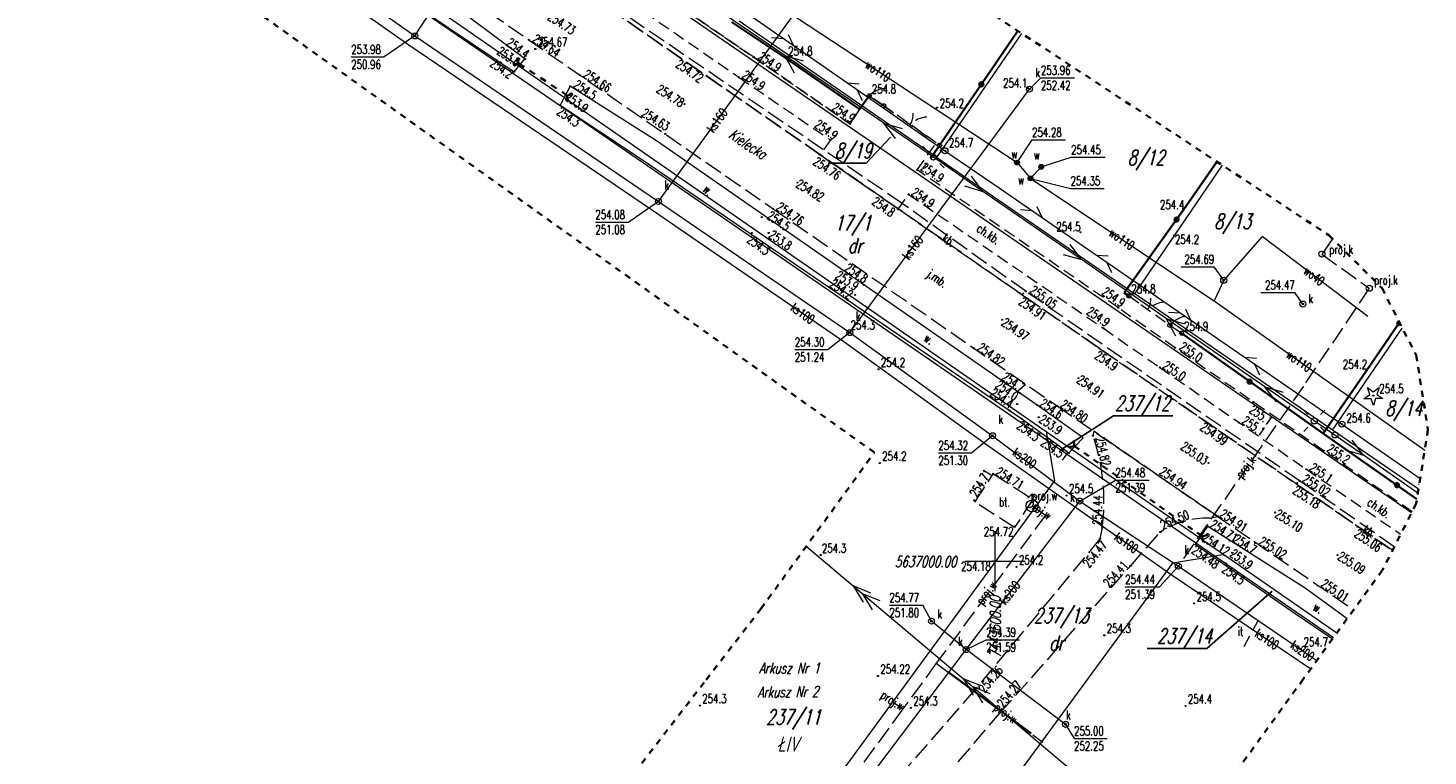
# Model space of a CAD drawing. Header units: metres. Extents: x 7443272 to 7443636, y 5636784 to 5637178.
# Tile 16 of 17: x 7443519 to 7443636, y 5636984 to 5637044. Entities that reach past the tile are written whole.
import ezdxf
from ezdxf.enums import TextEntityAlignment as Align

# ---------------------------------------------------------------- set-up
doc = ezdxf.new("R2010")
doc.units = ezdxf.units.M
doc.header["$MEASUREMENT"] = 0
for name, pattern in [('1', [0]), ('1_OTKC', [1.5, 1, -0.5]), ('1_OTKJ', [2, 1.5, -0.5]), ('1_OTKR_A', [2, 1, -1]), ('1_OTKU', [2, 1.5, -0.5]), ('1_OTKZ_A', [1, 0.5, -0.5]), ('1_OTOB', [2, 1, -1]), ('1_OTOF', [1.5, 1.5]), ('1_OTOO', [7.5, 7.5]), ('1_OTZI', [1.5, 1, -0.5]), ('1_OTZK', [1.5, 1, -0.5]), ('1_SUEP_A', [0]), ('1_SUKP', [0]), ('1_SUPP_P', [2, 1.5, -0.5]), ('1_SUTP_A', [0]), ('1_SUUP_P', [0]), ('1_SUWP', [0]), ('2_OTKC', [1.5, 1, -0.5]), ('2_OTKJ', [2, 1.5, -0.5]), ('2_OTKR', [0]), ('2_OTKU', [2, 1.5, -0.5]), ('2_OTZI', [1.5, 1, -0.5]), ('2_OTZK', [1.5, 1, -0.5]), ('2_SUEP_A', [0]), ('2_SUKP', [0]), ('2_SUPP_P', [2, 1.5, -0.5]), ('2_SUTP_A', [0]), ('2_SUUP_P', [0]), ('2_SUWP', [0]), ('3', [1, 0.5, -0.5])]:
    doc.linetypes.add(name, pattern=pattern)
doc.layers.get('0').update_dxf_attribs({"color": 250, "linetype": 'CONTINUOUS', "lineweight": 100})
for name, color, linetype, lineweight, true_color in [('EADOD_T_0', 7, 'CONTINUOUS', 18, 0x7d7d7d), ('OTK_E_T_0', 7, 'CONTINUOUS', 0, 0x7d7d7d), ('OTK_E_T_1', 7, 'CONTINUOUS', 0, 0x7d7d7d), ('OTK_E_T_3', 7, 'CONTINUOUS', 0, 0x7d7d7d), ('OTK_E_T_4', 7, 'CONTINUOUS', 0, 0x7d7d7d), ('OTK_L_0', 7, '1_OTKJ', 18, 0x7d7d7d), ('OTK_L_2', 7, '1_OTKC', 18, 0x7d7d7d), ('OTK_L_4', 7, '1_OTKU', 18, 0x7d7d7d), ('OTK_L_5', 7, '1_OTKR_A', 18, 0x7d7d7d), ('OTK_L_8', 7, '1_OTKZ_A', 35, 0x7d7d7d), ('OTO_L_0', 7, '1_OTOO', 35, 0x7d7d7d), ('OTO_L_1', 7, '1_OTOB', 18, 0x7d7d7d), ('OTO_L_2', 7, '1_OTOF', 18, 0x7d7d7d), ('OTR_T_0', 7, 'CONTINUOUS', 18, 0x7d7d7d), ('OTR_T_1', 7, 'CONTINUOUS', 18, 0x7d7d7d), ('OTZ_E_T_0', 7, 'CONTINUOUS', 0, 0x7d7d7d), ('OTZ_L_1', 7, '1_OTZK', 18, 0x7d7d7d), ('OTZ_L_4', 7, '1_OTZI', 18, 0x7d7d7d), ('P_SUL_L_1', 7, '2_SUUP_P', 35, 0x7d7d7d), ('P_SUP_E_T_5', 7, 'CONTINUOUS', 0, 0x7d7d7d), ('P_SUP_T_4', 7, 'CONTINUOUS', 18, 0x7d7d7d), ('SUE_T_3', 7, 'CONTINUOUS', 18, 0x7d7d7d), ('SUP_T_0', 7, 'CONTINUOUS', 18, 0x7d7d7d), ('SUP_T_2', 7, 'CONTINUOUS', 18, 0x7d7d7d)]:
    doc.layers.add(name, color=color, linetype=linetype, lineweight=lineweight, true_color=true_color)
for name, color, linetype, lineweight in [('EUZOU_T_0', 96, 'CONTINUOUS', 25), ('GRANICE_EWID_L_0', 3, '1', 18), ('KRZYZE_L_0', 7, '1', 0), ('NUMERY_DZIALEK_T_0', 3, 'CONTINUOUS', 25), ('OTZ_T_1', 3, 'CONTINUOUS', 18), ('P_SUKP_E_T_0', 34, 'CONTINUOUS', 0), ('P_SUKP_L_0', 34, '2_SUPP_P', 18), ('P_SUW_E_T_2', 5, 'CONTINUOUS', 0), ('P_SUW_T_2', 5, 'CONTINUOUS', 18), ('P_SUWP_E_T_0', 5, 'CONTINUOUS', 0), ('P_SUWP_L_0', 5, '2_SUPP_P', 18), ('SUEP_L_0', 1, '2_SUEP_A', 18), ('SUK_E_T_4', 34, 'CONTINUOUS', 0), ('SUK_T_3', 34, 'CONTINUOUS', 18), ('SUKP_E_T_0', 34, 'CONTINUOUS', 0), ('SUKP_L_0', 34, '2_SUKP', 18), ('SUKR_T_0', 34, 'CONTINUOUS', 18), ('SUTP_L_0', 30, '2_SUTP_A', 18), ('SUW_E_T_2', 5, 'CONTINUOUS', 0), ('SUW_T_5', 5, 'CONTINUOUS', 18), ('SUWP_E_T_0', 5, 'CONTINUOUS', 0), ('SUWP_L_0', 5, '2_SUWP', 18), ('SUWR_T_0', 5, 'CONTINUOUS', 18), ('WWRZT_T_1', 7, 'CONTINUOUS', 18), ('ZAKRES_L_2', 1, '3', 35)]:
    doc.layers.add(name, color=color, linetype=linetype, lineweight=lineweight)
doc.styles.get("Standard").update_dxf_attribs({"font": 'Simplex.SHX', "width": 0.75})

# ---------------------------------------------------------------- blocks, each defined once
blk = doc.blocks.new('1_SUPW')
at = {"linetype": 'Continuous'}
blk.add_circle((0, 0), 0.25, dxfattribs=at)
blk = doc.blocks.new('1_SUWH')
at = {"linetype": 'Continuous'}
for p, q in [((0, 1), (-0.35355, 0.64645)), ((0, 1), (0.35355, 0.64645)), ((0, 0.5), (0, 1))]:
    blk.add_line(p, q, dxfattribs=at)
blk.add_circle((0, 0), 0.5, dxfattribs=at)
blk = doc.blocks.new('1_SUEO_W')
at = {"linetype": 'Continuous'}
for p, q in [((-0.53035, 0.53035), (-0.8839, 0.8839)), ((0.53035, 0.53035), (0.8839, 0.8839)), ((-0.53035, -0.53035), (-0.8839, -0.8839)), ((0.53035, -0.53035), (0.8839, -0.8839))]:
    blk.add_line(p, q, dxfattribs=at)
blk.add_circle((0, 0), 0.025, dxfattribs=at)
blk = doc.blocks.new('1_SUPP')
at = {"linetype": 'Continuous'}
blk.add_circle((0, 0), 0.25, dxfattribs=at)
blk = doc.blocks.new('1_SUKS')
at = {"linetype": 'Continuous'}
blk.add_circle((0, 0), 0.25, dxfattribs=at)
blk = doc.blocks.new('1_SUPS')
at = {"linetype": 'Continuous'}
blk.add_circle((0, 0), 0.0625, dxfattribs=at)
blk = doc.blocks.new('1_SUPK')
at = {"linetype": 'Continuous'}
blk.add_circle((0, 0), 0.25, dxfattribs=at)
blk = doc.blocks.new('1_SUWW')
at = {"linetype": 'Continuous'}
for radius in [0.2, 0.175, 0.15, 0.125, 0.1, 0.075, 0.05, 0.025, 0.00715]:
    blk.add_circle((0, 0), radius, dxfattribs=at)
blk = doc.blocks.new('2_OTRN')
at = {"linetype": 'Continuous'}
blk.add_circle((0, 0), 0.045, dxfattribs=at)
blk = doc.blocks.new('2_OTRS')
at = {"linetype": 'Continuous'}
blk.add_circle((0, 0), 0.045, dxfattribs=at)
blk = doc.blocks.new('2_OTZG')
at = {"linetype": 'Continuous'}
for p, q in [((-0.78225, -0.26495), (-0.3012, 0.09375)), ((-0.3012, 0.09375), (-0.4937, 0.6621)), ((-0.4937, 0.6621), (-0.0039, 0.31545)), ((-0.0039, 0.31545), (0.4771, 0.67415)), ((0.4771, 0.67415), (0.2988, 0.1012)), ((0.2988, 0.1012), (0.7886, -0.24545)), ((-0.18225, -0.2575), (-0.78225, -0.26495)), ((0.01025, -0.82585), (-0.18225, -0.2575)), ((0.1886, -0.2529), (0.01025, -0.82585)), ((0.7886, -0.24545), (0.1886, -0.2529))]:
    blk.add_line(p, q, dxfattribs=at)
blk.add_circle((0, 0), 0.045, dxfattribs=at)

msp = doc.modelspace()

# ---------------------------------------------------------------- linework, layer by layer
at = {"layer": 'GRANICE_EWID_L_0', "linetype": '1'}
for p, q in [((7443451.17, 5637117.03), (7443604.27, 5637010.81)), ((7443478.16, 5637111.58), (7443634.7, 5637004.05)), ((7443545.82, 5637050.29), (7443563.1, 5637038.45)), ((7443595.16, 5637033.63), (7443578.69, 5637044.99)), ((7443595.16, 5637033.63), (7443602.24, 5637043.97)), ((7443563.1, 5637038.45), (7443604.4, 5637010.02)), ((7443595.16, 5637033.63), (7443611.63, 5637022.29)), ((7443611.63, 5637022.29), (7443618.95, 5637032.99)), ((7443628.11, 5637010.93), (7443611.63, 5637022.29)), ((7443628.11, 5637010.93), (7443633.92, 5637019.43)), ((7443604.27, 5637010.81), (7443619.06, 5637000.55)), ((7443604.27, 5637010.81), (7443604.4, 5637010.02)), ((7443635.27, 5637006), (7443628.11, 5637010.93)), ((7443604.4, 5637010.02), (7443604.96, 5637006.68)), ((7443604.4, 5637010.02), (7443618.33, 5637000.43)), ((7443581.41, 5636974.52), (7443604.96, 5637006.68)), ((7443618.33, 5637000.43), (7443614.82, 5636999.84)), ((7443619.06, 5637000.55), (7443618.33, 5637000.43)), ((7443618.33, 5637000.43), (7443628.19, 5636993.64)), ((7443619.06, 5637000.55), (7443628.47, 5636994.02)), ((7443590.46, 5636966.64), (7443614.82, 5636999.84))]:
    msp.add_line(p, q, dxfattribs=at)
at = {"layer": 'KRZYZE_L_0', "linetype": '1'}
for p, q in [((7443600, 5636997.5), (7443600, 5637002.5)), ((7443597.5, 5637000), (7443602.5, 5637000))]:
    msp.add_line(p, q, dxfattribs=at)
at = {"layer": 'NUMERY_DZIALEK_T_0', "linetype": 'Continuous'}
for p, q in [((7443591.29, 5637035.34), (7443589.28, 5637033.16)), ((7443586.11, 5637033.16), (7443589.28, 5637033.16)), ((7443605.64, 5637009.38), (7443609.88, 5637012.12)), ((7443609.88, 5637012.12), (7443614.81, 5637012.12)), ((7443623.09, 5636997.51), (7443617.64, 5636992.73)), ((7443612.66, 5636992.73), (7443617.64, 5636992.73))]:
    msp.add_line(p, q, dxfattribs=at)
at = {"layer": 'OTK_L_0', "linetype": '2_OTKJ'}
for p, q in [((7443585.41, 5637033.89), (7443513.32, 5637083.84)), ((7443547.96, 5637052.59), (7443581.53, 5637029.36)), ((7443608.7, 5637017.73), (7443585.41, 5637033.89)), ((7443581.53, 5637029.36), (7443605.17, 5637012.94)), ((7443625.05, 5637006.47), (7443608.7, 5637017.73)), ((7443605.17, 5637012.94), (7443621.55, 5637001.66)), ((7443608.23, 5637010.83), (7443608.15, 5637010.46)), ((7443618.56, 5637003.72), (7443608.23, 5637010.83)), ((7443633.1, 5637000.91), (7443625.05, 5637006.47)), ((7443617.88, 5637003.59), (7443618.56, 5637003.72)), ((7443608.92, 5637002.78), (7443608.74, 5637001.86)), ((7443611.27, 5636999.6), (7443613.77, 5637002.43)), ((7443608.74, 5637001.86), (7443598.3, 5636989.26)), ((7443621.55, 5637001.66), (7443629.87, 5636995.95)), ((7443600.38, 5636987.3), (7443611.27, 5636999.6)), ((7443598.3, 5636989.26), (7443582.58, 5636971.24)), ((7443585.22, 5636969.63), (7443600.38, 5636987.3))]:
    msp.add_line(p, q, dxfattribs=at)
for centre, radius, start, end in [((7443592.07, 5637004.97), 17, 352.6046, 18.8373), ((7443617.75, 5636996.18), 7.41, 88.9567, 122.4662)]:
    msp.add_arc(centre, radius, start, end, dxfattribs=at)
at = {"layer": 'OTK_L_2', "linetype": '2_OTKC'}
for p, q in [((7443559.66, 5637053.45), (7443578.67, 5637040.33)), ((7443579.9, 5637042), (7443571.28, 5637047.9)), ((7443587.93, 5637036.44), (7443579.9, 5637042)), ((7443578.67, 5637040.33), (7443586.29, 5637035.1)), ((7443589.53, 5637038.78), (7443588.72, 5637037.67)), ((7443590.73, 5637037.95), (7443589.53, 5637038.78)), ((7443588.72, 5637037.67), (7443587.93, 5637036.44)), ((7443595.11, 5637034.87), (7443590.73, 5637037.95)), ((7443586.29, 5637035.1), (7443585.41, 5637033.89)), ((7443585.41, 5637033.89), (7443591.95, 5637029.35)), ((7443593.51, 5637032.61), (7443595.11, 5637034.87)), ((7443610.27, 5637021.12), (7443593.51, 5637032.61)), ((7443591.95, 5637029.35), (7443592.8, 5637030.57)), ((7443592.8, 5637030.57), (7443609.02, 5637019.41)), ((7443615, 5637017.78), (7443610.27, 5637021.12)), ((7443609.02, 5637019.41), (7443613.72, 5637016.15)), ((7443627.37, 5637009.21), (7443615, 5637017.78)), ((7443613.72, 5637016.15), (7443625.93, 5637007.66)), ((7443634.74, 5637004.12), (7443627.37, 5637009.21)), ((7443625.93, 5637007.66), (7443633.78, 5637002.25))]:
    msp.add_line(p, q, dxfattribs=at)
at = {"layer": 'OTK_L_4', "linetype": '2_OTKU'}
for p, q in [((7443564.53, 5637048.36), (7443585.41, 5637033.89)), ((7443592.27, 5637029.81), (7443564.59, 5637048.68)), ((7443585.41, 5637033.89), (7443591.95, 5637029.35)), ((7443591.95, 5637029.35), (7443602.27, 5637022.19)), ((7443602.56, 5637022.49), (7443592.27, 5637029.81)), ((7443602.27, 5637022.19), (7443608.7, 5637017.73)), ((7443625.37, 5637006.69), (7443602.56, 5637022.49)), ((7443608.7, 5637017.73), (7443625.05, 5637006.47)), ((7443598.33, 5637004.93), (7443599.85, 5637007.28)), ((7443599.85, 5637007.28), (7443603.14, 5637005.16)), ((7443625.05, 5637006.47), (7443633.1, 5637000.91)), ((7443633.25, 5637001.21), (7443625.37, 5637006.69)), ((7443601.62, 5637002.8), (7443598.33, 5637004.93)), ((7443603.14, 5637005.16), (7443601.62, 5637002.8)), ((7443633.1, 5637000.91), (7443633.25, 5637001.21))]:
    msp.add_line(p, q, dxfattribs=at)
at = {"layer": 'OTK_L_5', "linetype": '2_OTKR'}
for p, q in [((7443560.85, 5637041.85), (7443541.11, 5637056.59)), ((7443539.86, 5637054.29), (7443559.95, 5637040.79)), ((7443559.95, 5637040.79), (7443560.85, 5637041.85)), ((7443564.62, 5637039.58), (7443563.78, 5637037.99)), ((7443571.8, 5637035.02), (7443564.62, 5637039.58)), ((7443563.78, 5637037.99), (7443570.56, 5637033.51)), ((7443603.51, 5637013.01), (7443571.8, 5637035.02)), ((7443570.56, 5637033.51), (7443602.23, 5637011.87)), ((7443607.34, 5637010.28), (7443603.51, 5637013.01)), ((7443602.23, 5637011.87), (7443606.15, 5637009.04)), ((7443607.34, 5637010.28), (7443606.15, 5637009.04)), ((7443616.71, 5637001.39), (7443617.71, 5637002.89)), ((7443625.83, 5636997.76), (7443617.71, 5637002.89)), ((7443616.71, 5637001.39), (7443624.99, 5636995.65)), ((7443629.33, 5636995.2), (7443625.83, 5636997.76)), ((7443624.99, 5636995.65), (7443628.11, 5636993.54))]:
    msp.add_line(p, q, dxfattribs=at)
at = {"layer": 'OTK_L_8', "linetype": '2_OTKJ'}
for p, q in [((7443559.84, 5637041.38), (7443560.32, 5637041.48)), ((7443560.22, 5637041.97), (7443560.32, 5637041.48)), ((7443560.32, 5637041.48), (7443560.77, 5637041.18)), ((7443561.22, 5637040.89), (7443561.68, 5637040.59)), ((7443562.13, 5637040.29), (7443562.58, 5637039.99)), ((7443563.03, 5637039.69), (7443563.48, 5637039.4)), ((7443563.94, 5637039.1), (7443564.35, 5637038.82)), ((7443564.35, 5637038.82), (7443564.84, 5637038.92)), ((7443564.35, 5637038.82), (7443564.45, 5637038.34)), ((7443606.14, 5637009.49), (7443606.63, 5637009.58)), ((7443606.54, 5637010.06), (7443606.63, 5637009.58)), ((7443606.63, 5637009.58), (7443607.02, 5637009.3)), ((7443607.41, 5637009.02), (7443607.8, 5637008.75)), ((7443608.2, 5637008.47), (7443608.59, 5637008.19)), ((7443608.98, 5637007.92), (7443609.37, 5637007.64)), ((7443609.77, 5637007.36), (7443610.16, 5637007.08)), ((7443610.55, 5637006.81), (7443610.95, 5637006.53)), ((7443611.34, 5637006.25), (7443611.73, 5637005.98)), ((7443612.12, 5637005.7), (7443612.52, 5637005.42)), ((7443612.91, 5637005.15), (7443613.3, 5637004.87)), ((7443613.69, 5637004.59), (7443614.09, 5637004.31)), ((7443614.48, 5637004.04), (7443614.87, 5637003.76)), ((7443615.26, 5637003.48), (7443615.66, 5637003.21)), ((7443616.05, 5637002.93), (7443616.44, 5637002.65)), ((7443616.83, 5637002.38), (7443617.24, 5637002.09)), ((7443617.24, 5637002.09), (7443617.73, 5637002.17)), ((7443617.24, 5637002.09), (7443617.33, 5637001.6))]:
    msp.add_line(p, q, dxfattribs=at)
at = {"layer": 'OTO_L_0'}
for p, q in [((7443578.07, 5637044.92), (7443582.57, 5637041.93)), ((7443598.86, 5637039.74), (7443601.9, 5637044.2)), ((7443588.72, 5637037.67), (7443582.57, 5637041.93)), ((7443594.63, 5637033.55), (7443598.86, 5637039.74)), ((7443589.53, 5637038.78), (7443588.72, 5637037.67)), ((7443615.7, 5637029.28), (7443618.48, 5637033.29)), ((7443615.12, 5637028.47), (7443615.7, 5637029.28)), ((7443610.76, 5637022.37), (7443615.12, 5637028.47)), ((7443611.15, 5637022.11), (7443610.76, 5637022.37)), ((7443633.67, 5637019.85), (7443630.9, 5637015.84)), ((7443633.69, 5637019.88), (7443633.67, 5637019.85)), ((7443621.21, 5637014.97), (7443615.54, 5637019)), ((7443630.9, 5637015.84), (7443627.32, 5637010.63)), ((7443627.32, 5637010.63), (7443621.21, 5637014.97)), ((7443627.32, 5637010.63), (7443633.47, 5637006.34)), ((7443633.47, 5637006.34), (7443635.14, 5637005.17))]:
    msp.add_line(p, q, dxfattribs=at)
for centre in [(7443598.86, 5637039.74), (7443615.12, 5637028.47), (7443621.21, 5637014.97), (7443633.47, 5637006.34)]:
    msp.add_circle(centre, 0.17, dxfattribs=at)
msp.add_arc((7443633.67, 5637019.85), 0.17, 105.8804, 308.1632, dxfattribs=at)
at = {"layer": 'OTO_L_1'}
for p, q in [((7443590.73, 5637037.95), (7443592.55, 5637036.67)), ((7443592.35, 5637036.81), (7443593.57, 5637035.95)), ((7443593.57, 5637035.95), (7443595.39, 5637034.67)), ((7443611.15, 5637022.11), (7443612.35, 5637021.25)), ((7443612.14, 5637021.4), (7443613.36, 5637020.52)), ((7443613.36, 5637020.52), (7443614.56, 5637019.66))]:
    msp.add_line(p, q, dxfattribs=at)
for centre in [(7443590.73, 5637037.95), (7443595.39, 5637034.67), (7443611.15, 5637022.11), (7443614.56, 5637019.66)]:
    msp.add_circle(centre, 0.17, dxfattribs=at)
for centre, start, end in [((7443591.18, 5637037.29), 332.7801, 16.8544), ((7443594.42, 5637035.01), 92.8168, 136.8912), ((7443610.98, 5637021.89), 332.2481, 16.3225), ((7443614.2, 5637019.58), 92.2849, 136.3592)]:
    msp.add_arc(centre, 2, start, end, dxfattribs=at)
at = {"layer": 'OTO_L_2'}
for p, q in [((7443589.53, 5637038.78), (7443589.6, 5637038.85)), ((7443589.53, 5637038.78), (7443590.13, 5637038.37)), ((7443589.6, 5637038.85), (7443589.68, 5637038.92)), ((7443589.68, 5637038.92), (7443589.74, 5637038.99)), ((7443589.74, 5637038.99), (7443589.83, 5637039.05)), ((7443589.83, 5637039.05), (7443589.91, 5637039.1)), ((7443589.91, 5637039.1), (7443589.99, 5637039.15)), ((7443589.99, 5637039.15), (7443590.08, 5637039.2)), ((7443590.08, 5637039.2), (7443590.16, 5637039.25)), ((7443590.16, 5637039.25), (7443590.26, 5637039.29)), ((7443590.26, 5637039.29), (7443590.36, 5637039.33)), ((7443590.36, 5637039.33), (7443590.45, 5637039.35)), ((7443590.45, 5637039.35), (7443590.54, 5637039.38)), ((7443590.54, 5637039.38), (7443590.63, 5637039.4)), ((7443590.63, 5637039.4), (7443590.73, 5637039.42)), ((7443590.73, 5637039.42), (7443590.83, 5637039.43)), ((7443590.83, 5637039.43), (7443590.87, 5637039.43)), ((7443590.13, 5637038.37), (7443590.73, 5637037.95)), ((7443614.7, 5637019.81), (7443614.76, 5637019.87)), ((7443614.76, 5637019.87), (7443614.84, 5637019.94)), ((7443614.84, 5637019.94), (7443614.91, 5637020)), ((7443614.91, 5637020), (7443614.99, 5637020.06)), ((7443614.99, 5637020.06), (7443615.07, 5637020.11)), ((7443615.07, 5637020.11), (7443615.15, 5637020.17)), ((7443615.15, 5637020.17), (7443615.23, 5637020.21)), ((7443615.23, 5637020.21), (7443615.32, 5637020.26)), ((7443615.32, 5637020.26), (7443615.4, 5637020.29)), ((7443615.4, 5637020.29), (7443615.48, 5637020.33)), ((7443615.48, 5637020.33), (7443615.57, 5637020.35)), ((7443615.57, 5637020.35), (7443615.65, 5637020.38)), ((7443615.65, 5637020.38), (7443615.75, 5637020.4)), ((7443615.75, 5637020.4), (7443615.78, 5637020.41)), ((7443614.56, 5637019.66), (7443614.63, 5637019.73)), ((7443614.56, 5637019.66), (7443615.05, 5637019.33)), ((7443614.63, 5637019.73), (7443614.7, 5637019.81)), ((7443615.05, 5637019.33), (7443615.54, 5637019))]:
    msp.add_line(p, q, dxfattribs=at)
for centre in [(7443589.53, 5637038.78), (7443590.73, 5637037.95), (7443614.56, 5637019.66), (7443615.54, 5637019)]:
    msp.add_circle(centre, 0.17, dxfattribs=at)
at = {"layer": 'OTZ_L_1', "linetype": '2_OTZK'}
for p, q in [((7443571.28, 5637047.9), (7443579.9, 5637042)), ((7443582.57, 5637041.93), (7443578.07, 5637044.92)), ((7443579.9, 5637042), (7443587.93, 5637036.44)), ((7443588.72, 5637037.67), (7443582.57, 5637041.93)), ((7443587.93, 5637036.44), (7443588.72, 5637037.67))]:
    msp.add_line(p, q, dxfattribs=at)
at = {"layer": 'OTZ_L_4', "linetype": '2_OTZI'}
msp.add_line((7443620.76, 5636992.9), (7443622.02, 5636995.28), dxfattribs=at)
at = {"layer": 'P_SUKP_L_0', "linetype": '1_SUPP_P'}
for p, q in [((7443628.12, 5637026.85), (7443627.23, 5637025.59)), ((7443627.23, 5637025.59), (7443631.17, 5637022.74)), ((7443631.17, 5637022.74), (7443625.68, 5637014.6)), ((7443625.68, 5637014.6), (7443615.27, 5636999.59))]:
    msp.add_line(p, q, dxfattribs=at)
at = {"layer": 'P_SUL_L_1', "linetype": '1_SUUP_P'}
msp.add_line((7443596.14, 5636990.73), (7443603, 5636985.63), dxfattribs=at)
at = {"layer": 'P_SUWP_L_0', "linetype": '1_SUPP_P'}
for p, q in [((7443604.19, 5637003.85), (7443595.11, 5636991.49)), ((7443603.08, 5637004.61), (7443604.19, 5637003.85)), ((7443595.11, 5636991.49), (7443592.33, 5636987.7)), ((7443595.11, 5636991.49), (7443603.97, 5636984.91)), ((7443592.33, 5636987.7), (7443582.45, 5636974.19)), ((7443591.42, 5636988.3), (7443592.33, 5636987.7))]:
    msp.add_line(p, q, dxfattribs=at)
at = {"layer": 'SUEP_L_0', "linetype": '1_SUEP_A'}
for p, q in [((7443582.49, 5637042.14), (7443574.31, 5637047.72)), ((7443590.74, 5637036.49), (7443582.49, 5637042.14)), ((7443583.3, 5637040.67), (7443582.49, 5637042.14)), ((7443582.49, 5637042.14), (7443584.01, 5637041.7)), ((7443594.87, 5637033.67), (7443590.74, 5637036.49)), ((7443591.7, 5637035.23), (7443590.74, 5637036.49)), ((7443590.74, 5637036.49), (7443592.26, 5637036.06)), ((7443598.98, 5637030.82), (7443594.87, 5637033.67)), ((7443598.98, 5637030.82), (7443598.03, 5637032.09)), ((7443597.46, 5637031.27), (7443598.98, 5637030.82)), ((7443607.2, 5637025.13), (7443598.98, 5637030.82)), ((7443607.2, 5637025.13), (7443606.25, 5637026.39)), ((7443605.68, 5637025.57), (7443607.2, 5637025.13)), ((7443614.26, 5637020.23), (7443607.2, 5637025.13)), ((7443622.48, 5637014.54), (7443614.26, 5637020.23)), ((7443615.07, 5637018.76), (7443614.26, 5637020.23)), ((7443614.26, 5637020.23), (7443615.78, 5637019.79)), ((7443626.59, 5637011.69), (7443622.48, 5637014.54)), ((7443623.43, 5637013.27), (7443622.48, 5637014.54)), ((7443622.48, 5637014.54), (7443624, 5637014.09)), ((7443630.69, 5637008.83), (7443626.59, 5637011.69)), ((7443630.69, 5637008.83), (7443629.75, 5637010.1)), ((7443629.18, 5637009.28), (7443630.69, 5637008.83)), ((7443635.22, 5637005.68), (7443630.69, 5637008.83)), ((7443584.28, 5637001.24), (7443588.19, 5636997.94)), ((7443588.19, 5636997.94), (7443597.36, 5636990.2)), ((7443589.66, 5636997.35), (7443588.19, 5636997.94)), ((7443588.19, 5636997.94), (7443589.01, 5636996.59)), ((7443590.42, 5636996.7), (7443588.95, 5636997.29)), ((7443588.95, 5636997.29), (7443589.78, 5636995.94)), ((7443597.36, 5636990.2), (7443606.53, 5636982.46)), ((7443598.83, 5636989.61), (7443597.36, 5636990.2)), ((7443597.36, 5636990.2), (7443598.18, 5636988.85)), ((7443599.59, 5636988.96), (7443598.12, 5636989.55)), ((7443598.12, 5636989.55), (7443598.95, 5636988.2))]:
    msp.add_line(p, q, dxfattribs=at)
at = {"layer": 'SUKP_L_0', "linetype": '1_SUKP'}
for p, q in [((7443521.94, 5637064.83), (7443551.68, 5637043.77)), ((7443521.43, 5637064.09), (7443551.17, 5637043.03)), ((7443551.68, 5637043.77), (7443562.7, 5637060.73)), ((7443571.97, 5637029.98), (7443585.6, 5637048.82)), ((7443551.68, 5637043.77), (7443571.97, 5637029.98)), ((7443551.17, 5637043.03), (7443571.46, 5637029.24)), ((7443587.91, 5637019.05), (7443602.87, 5637039.34)), ((7443571.46, 5637029.24), (7443587.4, 5637018.31)), ((7443571.97, 5637029.98), (7443587.91, 5637019.05)), ((7443587.91, 5637019.05), (7443599.79, 5637010.46)), ((7443587.4, 5637018.31), (7443599.28, 5637009.72)), ((7443599.28, 5637009.72), (7443614.76, 5636998.85)), ((7443599.79, 5637010.46), (7443607.05, 5637005.01)), ((7443597.6, 5636992.63), (7443607.05, 5637005.01)), ((7443607.05, 5637005.01), (7443615.27, 5636999.59)), ((7443615.27, 5636999.59), (7443626.81, 5636991.73)), ((7443614.76, 5636998.85), (7443626.29, 5636991.03)), ((7443597.6, 5636992.63), (7443594.71, 5636995)), ((7443582.06, 5636972.09), (7443597.6, 5636992.63)), ((7443605.87, 5636986.4), (7443597.6, 5636992.63))]:
    msp.add_line(p, q, dxfattribs=at)
at = {"layer": 'SUKR_T_0', "linetype": 'Continuous'}
for p, q in [((7443551.68, 5637043.77), (7443549.12, 5637042.02)), ((7443546.38, 5637042.02), (7443549.12, 5637042.02)), ((7443602.87, 5637039.34), (7443603.82, 5637040.28)), ((7443603.82, 5637040.28), (7443606.62, 5637040.28)), ((7443571.97, 5637029.98), (7443569.5, 5637028.26)), ((7443566.71, 5637028.26), (7443569.5, 5637028.26)), ((7443622.14, 5637022.38), (7443624.96, 5637022.38)), ((7443625.64, 5637021.43), (7443624.96, 5637022.38)), ((7443587.91, 5637019.05), (7443586.11, 5637017.63)), ((7443583.32, 5637017.63), (7443586.11, 5637017.63)), ((7443599.79, 5637010.46), (7443598.08, 5637009.02)), ((7443595.28, 5637009.02), (7443598.08, 5637009.02)), ((7443607.05, 5637005.01), (7443610.03, 5637006.75)), ((7443610.03, 5637006.75), (7443612.85, 5637006.75)), ((7443615.27, 5636999.59), (7443613.69, 5636997.86)), ((7443610.84, 5636997.86), (7443613.69, 5636997.86)), ((7443591.2, 5636996.34), (7443593.99, 5636996.34)), ((7443594.71, 5636995), (7443593.99, 5636996.34)), ((7443597.6, 5636992.63), (7443599.27, 5636993.45)), ((7443599.27, 5636993.45), (7443602.04, 5636993.45)), ((7443605.87, 5636986.4), (7443606.58, 5636985.23)), ((7443606.58, 5636985.23), (7443609.35, 5636985.23))]:
    msp.add_line(p, q, dxfattribs=at)
at = {"layer": 'SUP_T_2', "linetype": 'Continuous'}
for p, q in [((7443627, 5637011.41), (7443627.42, 5637011.13)), ((7443627.49, 5637011.08), (7443627.91, 5637010.8))]:
    msp.add_line(p, q, dxfattribs=at)
at = {"layer": 'SUTP_L_0', "linetype": '1_SUTP_A'}
for p, q in [((7443573.14, 5637049.99), (7443585.45, 5637041.43)), ((7443581.39, 5637043.64), (7443582.37, 5637043.57)), ((7443582.78, 5637043.89), (7443583.19, 5637043)), ((7443585.45, 5637041.43), (7443591.28, 5637037.37)), ((7443587.71, 5637039.86), (7443588.69, 5637039.78)), ((7443588.53, 5637039.29), (7443588.94, 5637038.39)), ((7443591.28, 5637037.37), (7443595.83, 5637034.21)), ((7443595.83, 5637034.21), (7443600.34, 5637031.1)), ((7443600.34, 5637031.1), (7443606.19, 5637027.07)), ((7443603.1, 5637029.2), (7443602.11, 5637029.27)), ((7443603.92, 5637028.63), (7443603.5, 5637029.53)), ((7443606.19, 5637027.07), (7443618.53, 5637018.56)), ((7443608.45, 5637025.51), (7443609.43, 5637025.44)), ((7443609.27, 5637024.94), (7443609.69, 5637024.05)), ((7443614.46, 5637020.76), (7443615.45, 5637020.69)), ((7443615.85, 5637021.01), (7443616.27, 5637020.12)), ((7443618.53, 5637018.56), (7443624.38, 5637014.53)), ((7443620.8, 5637017), (7443621.78, 5637016.93)), ((7443621.62, 5637016.43), (7443622.04, 5637015.54)), ((7443624.38, 5637014.53), (7443628.89, 5637011.42)), ((7443628.89, 5637011.42), (7443633.5, 5637008.22)), ((7443633.5, 5637008.22), (7443635.41, 5637006.89)), ((7443635.33, 5637006.38), (7443635.27, 5637006.39))]:
    msp.add_line(p, q, dxfattribs=at)
at = {"layer": 'SUWP_L_0', "linetype": '1_SUWP'}
for p, q in [((7443581.53, 5637046.59), (7443601.83, 5637033.22)), ((7443601.83, 5637033.22), (7443602.95, 5637031.9)), ((7443603.85, 5637032.86), (7443602.95, 5637031.9)), ((7443602.95, 5637031.9), (7443618.26, 5637021.7)), ((7443622.24, 5637027.05), (7443619.05, 5637023.41)), ((7443631.05, 5637020.4), (7443622.24, 5637027.05)), ((7443619.05, 5637023.41), (7443618.26, 5637021.7)), ((7443618.26, 5637021.7), (7443635.79, 5637009.24))]:
    msp.add_line(p, q, dxfattribs=at)
at = {"layer": 'SUWR_T_0', "linetype": 'Continuous'}
for p, q in [((7443601.83, 5637033.22), (7443603.08, 5637035.11)), ((7443603.08, 5637035.11), (7443605.88, 5637035.11)), ((7443603.85, 5637032.86), (7443606.34, 5637033.66)), ((7443606.34, 5637033.66), (7443609.16, 5637033.66)), ((7443602.95, 5637031.9), (7443606.29, 5637031.07)), ((7443606.29, 5637031.07), (7443609.08, 5637031.07)), ((7443615.51, 5637024.53), (7443618.25, 5637024.53)), ((7443619.05, 5637023.41), (7443618.25, 5637024.53))]:
    msp.add_line(p, q, dxfattribs=at)
at = {"layer": 'ZAKRES_L_2', "linetype": '3'}
for p, q in [((7443397.81, 5637178.39), (7443627.81, 5637027.16)), ((7443589.95, 5637009.06), (7443457.11, 5637103.91)), ((7443627.81, 5637027.16), (7443632.24, 5637022.74)), ((7443632.24, 5637022.74), (7443635.08, 5637017.16)), ((7443635.08, 5637017.16), (7443636.06, 5637010.98)), ((7443636.06, 5637010.98), (7443635.08, 5637004.8)), ((7443580.5, 5636996.03), (7443589.95, 5637009.06)), ((7443635.08, 5637004.8), (7443632.25, 5636999.23)), ((7443632.25, 5636999.23), (7443625.67, 5636990.17)), ((7443575.94, 5636990.12), (7443580.5, 5636996.03)), ((7443558.98, 5636968.13), (7443575.94, 5636990.12)), ((7443625.67, 5636990.17), (7443612.7, 5636972.3))]:
    msp.add_line(p, q, dxfattribs=at)

# ---------------------------------------------------------------- block references
at = {"layer": 'OTR_T_0'}
for p in [(7443561.18, 5637043.46), (7443561.71, 5637042.68), (7443565.42, 5637040.51), (7443575.96, 5637040.45), (7443574.13, 5637038.09), (7443572.54, 5637035.61), (7443585.41, 5637033.89), (7443583.55, 5637031.55), (7443581.53, 5637029.36), (7443602.34, 5637022.3), (7443602.56, 5637022.49), (7443600.59, 5637020.12), (7443598.22, 5637017.75), (7443606.96, 5637015.26), (7443605.17, 5637012.94), (7443608.15, 5637010.46), (7443619.66, 5637010.19), (7443606.14, 5637009.02), (7443617.77, 5637008.19), (7443599.85, 5637007.28), (7443625.17, 5637006.51), (7443625.37, 5637006.69), (7443598.27, 5637005.07), (7443615.66, 5637005.71), (7443618.54, 5637003.74), (7443623.33, 5637004.06), (7443601.56, 5637002.89), (7443608.92, 5637002.78), (7443613.77, 5637002.43), (7443617.71, 5637002.89), (7443630.19, 5637002.87), (7443608.74, 5637001.86), (7443616.7, 5637001.39), (7443617.16, 5637002.14), (7443621.67, 5637001.52), (7443628.52, 5637000.51), (7443599.84, 5636999.99), (7443611.27, 5636999.6), (7443626.85, 5636997.97), (7443590.25, 5636990.43), (7443598.3, 5636989.26), (7443600.38, 5636987.3)]:
    msp.add_blockref('2_OTRS', p, dxfattribs=at)
at = {"layer": 'OTR_T_1'}
for p in [(7443579.9, 5637042), (7443560.32, 5637041.48), (7443560.85, 5637041.85), (7443582.57, 5637041.93), (7443559.95, 5637040.79), (7443578.67, 5637040.33), (7443564.35, 5637038.82), (7443564.62, 5637039.57), (7443589.53, 5637038.78), (7443602.74, 5637039.42), (7443563.79, 5637038), (7443587.93, 5637036.44), (7443586.29, 5637035.1), (7443595.83, 5637034.21), (7443593.51, 5637032.61), (7443592.8, 5637030.57), (7443591.93, 5637029.32), (7443615.7, 5637029.28), (7443580.58, 5637028.68), (7443579.74, 5637027.36), (7443581.15, 5637027.35), (7443607.12, 5637027.41), (7443614.91, 5637027.15), (7443588.35, 5637022.2), (7443589.05, 5637023.04), (7443587.73, 5637021.77), (7443610.27, 5637021.12), (7443611.15, 5637022.11), (7443587.77, 5637019.1), (7443609.02, 5637019.41), (7443615.54, 5637019), (7443608.7, 5637017.73), (7443615, 5637017.78), (7443590.29, 5637015.99), (7443613.72, 5637016.15), (7443630.9, 5637015.84), (7443602.09, 5637013.99), (7443601.84, 5637013.1), (7443603.51, 5637013.01), (7443621.51, 5637013.25), (7443631.51, 5637013.8), (7443601.21, 5637012.56), (7443602.23, 5637011.87), (7443603.65, 5637011.99), (7443620.33, 5637011.54), (7443628.89, 5637011.42), (7443590.4, 5637008.18), (7443627.37, 5637009.21), (7443625.93, 5637007.66), (7443605.96, 5637005.47), (7443619.53, 5637001.72), (7443585.48, 5637000.52), (7443619.76, 5637000.7), (7443601.79, 5636999.53), (7443619.25, 5636999.81), (7443616.59, 5636996.48), (7443609.1, 5636993.82), (7443625.5, 5636992.7), (7443575.41, 5636987.97), (7443592.99, 5636987.77), (7443615.86, 5636987.94)]:
    msp.add_blockref('2_OTRN', p, dxfattribs=at)
at = {"layer": 'OTR_T_1', "rotation": 0.0608059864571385}
msp.add_blockref('2_OTRN', (7443595.17, 5637037.79), dxfattribs=at)
at = {"layer": 'OTZ_T_1'}
msp.add_blockref('2_OTZG', (7443631.51, 5637013.8), dxfattribs=at)
at = {"layer": 'P_SUP_T_4'}
for p in [(7443627.23, 5637025.59), (7443631.17, 5637022.74)]:
    msp.add_blockref('1_SUPW', p, dxfattribs=at)
at = {"layer": 'P_SUW_T_2'}
msp.add_blockref('1_SUWH', (7443603.08, 5637004.61), dxfattribs=at)
at = {"layer": 'SUE_T_3'}
for name, p in [('1_SUEO_W', (7443594.87, 5637033.67)), ('1_SUPP', (7443594.87, 5637033.67)), ('1_SUEO_W', (7443626.59, 5637011.69)), ('1_SUPP', (7443626.59, 5637011.69))]:
    msp.add_blockref(name, p, dxfattribs=at)
at = {"layer": 'SUK_T_3'}
for p in [(7443551.68, 5637043.77), (7443602.87, 5637039.34), (7443571.97, 5637029.98), (7443625.64, 5637021.43), (7443587.91, 5637019.05), (7443599.79, 5637010.46), (7443607.05, 5637005.01), (7443615.27, 5636999.59), (7443594.71, 5636995), (7443597.6, 5636992.63), (7443605.87, 5636986.4)]:
    msp.add_blockref('1_SUKS', p, dxfattribs=at)
at = {"layer": 'SUKR_T_0'}
for p in [(7443551.68, 5637043.77), (7443602.87, 5637039.34), (7443571.97, 5637029.98), (7443625.64, 5637021.43), (7443587.91, 5637019.05), (7443599.79, 5637010.46), (7443607.05, 5637005.01), (7443615.27, 5636999.59), (7443594.71, 5636995), (7443597.6, 5636992.63), (7443605.87, 5636986.4)]:
    msp.add_blockref('1_SUPS', p, dxfattribs=at)
at = {"layer": 'SUP_T_0'}
msp.add_blockref('1_SUPK', (7443619.05, 5637023.41), dxfattribs=at)
at = {"layer": 'SUP_T_2'}
for p in [(7443594.87, 5637033.67), (7443595.83, 5637034.21), (7443626.59, 5637011.69), (7443628.32, 5637010.52), (7443628.89, 5637011.42)]:
    msp.add_blockref('1_SUPP', p, dxfattribs=at)
at = {"layer": 'SUW_T_5'}
for p in [(7443601.83, 5637033.22), (7443603.85, 5637032.86), (7443602.95, 5637031.9)]:
    msp.add_blockref('1_SUWW', p, dxfattribs=at)
at = {"layer": 'SUWR_T_0'}
for p in [(7443601.83, 5637033.22), (7443603.85, 5637032.86), (7443602.95, 5637031.9), (7443619.05, 5637023.41)]:
    msp.add_blockref('1_SUPS', p, dxfattribs=at)

# ---------------------------------------------------------------- texts
at = {"layer": 'EADOD_T_0', "oblique": 15, "width": 0.7}
msp.add_text('Kielecka', height=0.9, rotation=326.6664, dxfattribs=at).set_placement((7443578.23, 5637036.08), align=Align.TOP_LEFT)
at = {"layer": 'EUZOU_T_0', "oblique": 15, "width": 0.7}
for s, p in [('dr', (7443587.74, 5637026.93)), ('dr', (7443604.5, 5636993.81)), ('ŁIV', (7443581.88, 5636985.38))]:
    msp.add_text(s, height=1.25, dxfattribs=at).set_placement(p, align=Align.TOP_LEFT)
at = {"layer": 'NUMERY_DZIALEK_T_0', "oblique": 15, "width": 0.7}
for s, p in [('8/19', (7443589.73, 5637034.83)), ('237/14', (7443618.08, 5636994.4))]:
    msp.add_text(s, height=1.25, dxfattribs=at).set_placement(p, align=Align.TOP_RIGHT)
for s, p in [('8/12', (7443611.04, 5637034.26)), ('17/1', (7443586.62, 5637028.82)), ('8/13', (7443618.25, 5637028.94)), ('8/14', (7443632.5, 5637013.37)), ('237/13', (7443603.24, 5636996.1)), ('237/11', (7443580.93, 5636987.63))]:
    msp.add_text(s, height=1.25, dxfattribs=at).set_placement(p, align=Align.TOP_LEFT)
msp.add_text('237/12', height=1.25, dxfattribs=at).set_placement((7443609.99, 5637013.16), align=Align.MIDDLE_LEFT)
at = {"layer": 'OTK_E_T_0', "width": 0.7}
msp.add_text('j.mb.', height=0.75, rotation=325.45, dxfattribs=at).set_placement((7443595.13, 5637023.48), align=Align.MIDDLE)
at = {"layer": 'OTK_E_T_1', "width": 0.7}
for p in [(7443599.46, 5637027.26), (7443631.98, 5637004.44)]:
    msp.add_text('ch.kb.', height=0.75, rotation=325.4705, dxfattribs=at).set_placement(p, align=Align.MIDDLE)
at = {"layer": 'OTK_E_T_3', "width": 0.7}
for rotation, p in [(324.0715, (7443596.15, 5637026.75)), (325.9722, (7443631.17, 5637002.46))]:
    msp.add_text('kb.', height=0.75, rotation=rotation, dxfattribs=at).set_placement(p, align=Align.MIDDLE)
msp.add_text('bt.', height=0.75, dxfattribs=at).set_placement((7443600.79, 5637004.92), align=Align.MIDDLE)
at = {"layer": 'OTK_E_T_4', "width": 0.7}
for rotation, p in [(314.0906, (7443576.11, 5637030.9)), (326.5467, (7443594.49, 5637018.52)), (330.02, (7443626.9, 5636996.1))]:
    msp.add_text('w.', height=0.75, rotation=rotation, dxfattribs=at).set_placement(p, align=Align.MIDDLE)
at = {"layer": 'OTR_T_0', "width": 0.7}
for s, rotation, p in [('254.73', 326.5536, (7443562.89, 5637045.5)), ('254.82', 328.3424, (7443583.55, 5637031.55)), ('254.97', 325.1469, (7443600.68, 5637020.03)), ('254.91', 324.6717, (7443606.96, 5637015.26)), ('255.10', 326.7996, (7443623.44, 5637004.06)), ('254.12', 326.5253, (7443617.37, 5637002.09)), ('255.09', 326.7318, (7443628.66, 5637000.53))]:
    msp.add_text(s, height=0.75, rotation=rotation, dxfattribs=at).set_placement(p, align=Align.MIDDLE_LEFT)
for s, rotation, p in [('254.64', 326.1292, (7443561.4, 5637043.35)), ('254.66', 326.963, (7443565.65, 5637040.39)), ('254.76', 325.2167, (7443581.72, 5637029.36)), ('255.05', 323.4404, (7443602.82, 5637022.43)), ('254.82', 324.3897, (7443598.46, 5637017.65)), ('254.80', 325.447, (7443605.36, 5637012.9)), ('254.82', 283.2734, (7443608.35, 5637010.27)), ('254.71', 58.1174, (7443598.47, 5637005.27)), ('254.71', 328.4459, (7443599.99, 5637007.25)), ('255.02', 327.0566, (7443625.52, 5637006.67)), ('254.44', 88.5762, (7443608.88, 5637003.02)), ('254.50', 22.7547, (7443613.97, 5637002.63)), ('254.91', 326.1779, (7443618.64, 5637003.77)), ('254.71', 327.0639, (7443617.83, 5637002.88)), ('255.02', 327.4176, (7443621.9, 5637001.47)), ('255.01', 325.9858, (7443627.08, 5636997.95)), ('254.27', 49.4217, (7443600.67, 5636987.75))]:
    msp.add_text(s, height=0.75, rotation=rotation, dxfattribs=at).set_placement(p)
for s, p in [('254.67', (7443561.91, 5637042.88)), ('254.22', (7443590.45, 5636990.63))]:
    msp.add_text(s, height=0.75, dxfattribs=at).set_placement(p)
for s, rotation, p in [('254.72', 325.4115, (7443575.8, 5637040.45)), ('254.99', 324.9506, (7443619.47, 5637010.2)), ('254.51', 325.0194, (7443606.19, 5637008.91)), ('254.47', 50.9479, (7443608.81, 5637001.78))]:
    msp.add_text(s, height=0.75, rotation=rotation, dxfattribs=at).set_placement(p, align=Align.TOP_RIGHT)
for s, rotation, p in [('254.78', 327.0594, (7443574.01, 5637038.11)), ('255.03', 324.7276, (7443617.62, 5637008.28))]:
    msp.add_text(s, height=0.75, rotation=rotation, dxfattribs=at).set_placement(p, align=Align.MIDDLE_RIGHT)
for s, rotation, p in [('254.63', 327.8957, (7443572.59, 5637035.83)), ('254.94', 325.4599, (7443615.66, 5637005.9)), ('254.41', 47.369, (7443611.16, 5636999.59))]:
    msp.add_text(s, height=0.75, rotation=rotation, dxfattribs=at).set_placement(p, align=Align.RIGHT)
for s, rotation, p in [('254.76', 325.2448, (7443585.21, 5637033.75)), ('254.91', 324.2511, (7443602.34, 5637022.08)), ('255.18', 325.6073, (7443625.14, 5637006.35)), ('255.06', 325.4576, (7443630.27, 5637002.74)), ('254.48', 324.685, (7443616.74, 5637001.36)), ('254.26', 50.1576, (7443598.56, 5636989.45))]:
    msp.add_text(s, height=0.75, rotation=rotation, dxfattribs=at).set_placement(p, align=Align.TOP_LEFT)
for s, p in [('254.72', (7443601.54, 5637002.84)), ('254.18', (7443599.65, 5636999.95))]:
    msp.add_text(s, height=0.75, dxfattribs=at).set_placement(p, align=Align.TOP_RIGHT)
at = {"layer": 'OTR_T_1', "width": 0.7}
for s, rotation, p in [('254.4', 323.2108, (7443560.85, 5637041.85)), ('254.9', 325.584, (7443588.01, 5637036.5)), ('254.9', 325.3052, (7443586.57, 5637035.08)), ('254.8', 325.8817, (7443589.08, 5637023.13)), ('254.2', 325.8286, (7443587.83, 5637021.8)), ('253.9', 326.6593, (7443588.32, 5637022.51)), ('254.9', 324.7729, (7443610.49, 5637021.12)), ('254.9', 325.3271, (7443609.22, 5637019.49)), ('254.7', 325.324, (7443602.16, 5637014.04)), ('254.4', 325.6776, (7443601.19, 5637012.7))]:
    msp.add_text(s, height=0.75, rotation=rotation, dxfattribs=at).set_placement(p, align=Align.RIGHT)
for s, rotation, p in [('253.6', 325.4626, (7443560.32, 5637041.48)), ('254.0', 324.2085, (7443601.82, 5637013.64))]:
    msp.add_text(s, height=0.75, rotation=rotation, dxfattribs=at).set_placement(p, align=Align.MIDDLE_RIGHT)
for s, rotation, p in [('254.9', 325.3011, (7443580.2, 5637041.89)), ('254.9', 325.5362, (7443578.86, 5637040.34)), ('254.5', 325.9948, (7443564.82, 5637039.53)), ('254.2', 0.0608, (7443595.39, 5637037.79)), ('254.9', 325.567, (7443593.74, 5637032.66)), ('254.9', 325.4705, (7443592.96, 5637030.56)), ('254.5', 325.359, (7443580.93, 5637028.62)), ('255.0', 325.2856, (7443615.28, 5637017.72)), ('255.0', 325.1879, (7443613.89, 5637016.14)), ('254.6', 325.3381, (7443603.65, 5637012.98)), ('255.1', 325.2427, (7443620.49, 5637011.55)), ('255.2', 325.35, (7443627.57, 5637009.21)), ('255.1', 325.4263, (7443626.12, 5637007.63)), ('254.7', 327.3131, (7443619.78, 5637001.66))]:
    msp.add_text(s, height=0.75, rotation=rotation, dxfattribs=at).set_placement(p)
for s, p in [('254.8', (7443582.77, 5637042.13)), ('254.8', (7443589.73, 5637038.98)), ('254.7', (7443596.16, 5637034.49)), ('254.8', (7443611.35, 5637022.31)), ('254.3', (7443587.97, 5637019.3)), ('254.9', (7443615.74, 5637019.2)), ('254.2', (7443590.49, 5637016.19)), ('254.5', (7443632, 5637014)), ('254.6', (7443629.27, 5637011.55)), ('254.2', (7443590.6, 5637008.38)), ('254.5', (7443606.16, 5637005.67)), ('254.3', (7443585.58, 5637000.71)), ('254.2', (7443601.99, 5636999.73)), ('254.5', (7443616.79, 5636996.68)), ('254.3', (7443609.3, 5636994.02)), ('254.7', (7443625.7, 5636992.9)), ('254.3', (7443575.61, 5636988.17)), ('254.3', (7443593.19, 5636987.97)), ('254.4', (7443616.06, 5636988.14))]:
    msp.add_text(s, height=0.75, dxfattribs=at).set_placement(p)
for s, rotation, p in [('254.2', 325.1488, (7443559.95, 5637040.79)), ('254.8', 324.7004, (7443591.76, 5637029.25))]:
    msp.add_text(s, height=0.75, rotation=rotation, dxfattribs=at).set_placement(p, align=Align.TOP_RIGHT)
for s, p in [('254.1', (7443602.69, 5637039.47)), ('254.4', (7443615.76, 5637029.33)), ('254.5', (7443607.13, 5637027.5)), ('254.2', (7443630.99, 5637016.03))]:
    msp.add_text(s, height=0.75, dxfattribs=at).set_placement(p, align=Align.RIGHT)
for s, rotation, p in [('253.9', 324.1575, (7443564.35, 5637038.82)), ('253.8', 324.778, (7443581.3, 5637027.34)), ('253.9', 325.0366, (7443603.81, 5637011.96)), ('253.9', 323.7934, (7443619.71, 5637000.77))]:
    msp.add_text(s, height=0.75, rotation=rotation, dxfattribs=at).set_placement(p, align=Align.MIDDLE_LEFT)
for s, rotation, p in [('254.3', 325.2882, (7443563.86, 5637037.91)), ('254.3', 323.2049, (7443579.72, 5637027.25)), ('254.9', 325.4454, (7443608.65, 5637017.58)), ('255.1', 323.9308, (7443621.55, 5637013.07)), ('254.3', 323.5269, (7443602.19, 5637011.74)), ('254.5', 323.9123, (7443619.27, 5636999.77))]:
    msp.add_text(s, height=0.75, rotation=rotation, dxfattribs=at).set_placement(p, align=Align.TOP_LEFT)
msp.add_text('254.2', height=0.75, dxfattribs=at).set_placement((7443614.98, 5637027.19), align=Align.TOP_LEFT)
at = {"layer": 'OTZ_E_T_0', "width": 0.7}
msp.add_text('it', height=0.75, dxfattribs=at).set_placement((7443620.22, 5636993.77))
at = {"layer": 'P_SUKP_E_T_0', "width": 0.7}
msp.add_text('proj.k', height=0.75, rotation=53.4103, dxfattribs=at).set_placement((7443620.96, 5637007.8), align=Align.MIDDLE)
at = {"layer": 'P_SUP_E_T_5', "width": 0.7}
for p in [(7443627.83, 5637025.6), (7443631.56, 5637023.05)]:
    msp.add_text('proj.k', height=0.75, dxfattribs=at).set_placement(p)
at = {"layer": 'P_SUW_E_T_2', "width": 0.7}
msp.add_text('proj.w', height=0.75, dxfattribs=at).set_placement((7443603.09, 5637005.08))
at = {"layer": 'P_SUWP_E_T_0', "width": 0.7}
for rotation, p in [(324.8778, (7443603.68, 5637004.22)), (53.6827, (7443599.38, 5636997.31)), (326.5297, (7443591.42, 5636988.3)), (323.0661, (7443600.85, 5636987.25))]:
    msp.add_text('proj.w', height=0.75, rotation=rotation, dxfattribs=at).set_placement(p, align=Align.MIDDLE)
at = {"layer": 'SUK_E_T_4', "width": 0.7}
for p in [(7443603.37, 5637040.34), (7443572.47, 5637030.98), (7443626.09, 5637021.49), (7443588.41, 5637020.05), (7443600.29, 5637011.46), (7443606.25, 5637004.96), (7443615.77, 5637000.59), (7443595.2, 5636995.22), (7443596.92, 5636992.94), (7443605.92, 5636986.82)]:
    msp.add_text('k', height=0.75, dxfattribs=at).set_placement(p)
at = {"layer": 'SUKP_E_T_0', "width": 0.7}
for s, rotation, p in [('ks160', 54.1253, (7443576.86, 5637036.74)), ('ks160', 53.58, (7443593.14, 5637026.14)), ('ks100', 324.6889, (7443583.98, 5637020.65)), ('ks200', 324.92, (7443602.46, 5637008.58)), ('ks100', 324.92, (7443610.94, 5637001.53)), ('ks200', 52.654, (7443601.22, 5636997.38)), ('ks100', 325.8683, (7443622.65, 5636993.5)), ('ks200', 325.8706, (7443625.61, 5636992.54))]:
    msp.add_text(s, height=0.75, rotation=rotation, dxfattribs=at).set_placement(p, align=Align.MIDDLE)
at = {"layer": 'SUKR_T_0', "width": 0.7}
for s, p in [('253.98', (7443546.38, 5637043.02)), ('250.96', (7443546.38, 5637041.77)), ('253.96', (7443603.82, 5637041.28)), ('252.42', (7443603.82, 5637040.03)), ('254.08', (7443566.71, 5637029.26)), ('251.08', (7443566.71, 5637028.01)), ('254.30', (7443583.32, 5637018.63)), ('251.24', (7443583.32, 5637017.38)), ('254.32', (7443595.28, 5637010.02)), ('251.30', (7443595.28, 5637008.77)), ('254.48', (7443610.03, 5637007.75)), ('251.39', (7443610.03, 5637006.5)), ('254.44', (7443610.84, 5636998.86)), ('254.77', (7443591.2, 5636997.34)), ('251.39', (7443610.84, 5636997.61)), ('251.80', (7443591.2, 5636996.09)), ('254.39', (7443599.27, 5636994.45)), ('251.59', (7443599.27, 5636993.2)), ('255.00', (7443606.58, 5636986.23)), ('252.25', (7443606.58, 5636984.98))]:
    msp.add_text(s, height=0.75, dxfattribs=at).set_placement(p, align=Align.TOP_LEFT)
msp.add_text('254.47', height=0.75, dxfattribs=at).set_placement((7443624.96, 5637023.38), align=Align.TOP_RIGHT)
at = {"layer": 'SUW_E_T_2', "width": 0.7}
msp.add_text('w', height=0.75, dxfattribs=at).set_placement((7443601.85, 5637033.56), align=Align.RIGHT)
for p in [(7443603.23, 5637033.48), (7443601.92, 5637031.4)]:
    msp.add_text('w', height=0.75, dxfattribs=at).set_placement(p)
at = {"layer": 'SUWP_E_T_0', "width": 0.7}
for s, rotation, p in [('wo110', 325.78, (7443590.25, 5637040.85)), ('wo110', 325.16, (7443610.56, 5637026.84)), ('wo40', 322.9536, (7443626.58, 5637023.77)), ('wo110', 325.12, (7443625.31, 5637016.69))]:
    msp.add_text(s, height=0.75, rotation=rotation, dxfattribs=at).set_placement(p, align=Align.MIDDLE)
at = {"layer": 'SUWR_T_0', "width": 0.7}
for s, p in [('254.28', (7443603.08, 5637035.36)), ('254.45', (7443606.34, 5637033.91)), ('254.35', (7443606.29, 5637031.32))]:
    msp.add_text(s, height=0.75, dxfattribs=at).set_placement(p)
msp.add_text('254.69', height=0.75, dxfattribs=at).set_placement((7443618.25, 5637024.78), align=Align.RIGHT)
at = {"layer": 'WWRZT_T_1', "oblique": 15, "width": 0.7}
msp.add_text('5637000.00', height=0.9, dxfattribs=at).set_placement((7443596.79, 5636999.96), align=Align.MIDDLE_RIGHT)
msp.add_text('7443600.00', height=0.9, rotation=90, dxfattribs=at).set_placement((7443600.03, 5636997.08), align=Align.MIDDLE_RIGHT)
msp.add_text('Arkusz Nr 1', height=0.9, dxfattribs=at).set_placement((7443580.33, 5636991.54), align=Align.TOP_LEFT)
msp.add_text('Arkusz Nr 2', height=0.9, rotation=0.7742, dxfattribs=at).set_placement((7443580.21, 5636989.53), align=Align.TOP_LEFT)

doc.saveas('drawing.dxf')
